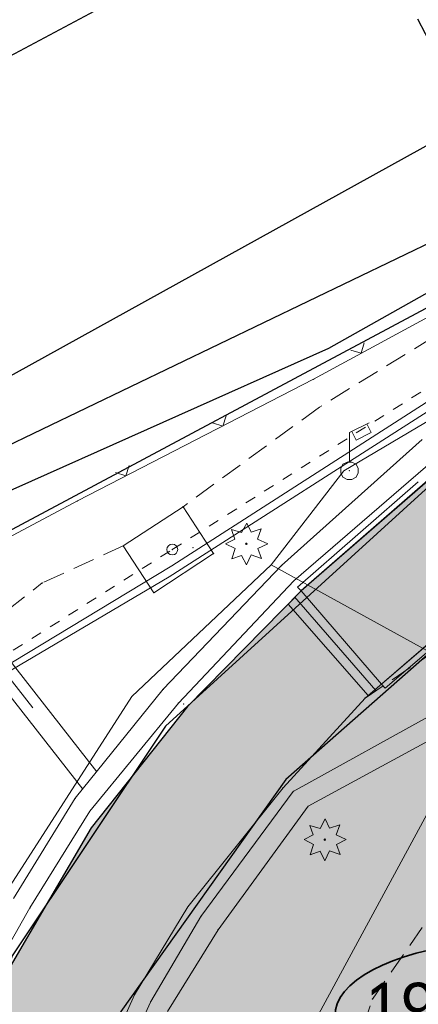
# Model space of a CAD drawing. Header units: metres. Extents: x -535942 to -530626, y -1087729 to -1086275.
# Tile 31 of 112: x -534403 to -534392, y -1086944 to -1086916. Entities that reach past the tile are written whole.
import ezdxf

# ---------------------------------------------------------------- set-up
doc = ezdxf.new("R2010")
doc.units = ezdxf.units.M
for name, pattern in [('C_1', [0.6, 0.3, -0.3]), ('C_2', [0.9, 0.6, -0.3]), ('CONTINOUS', [0]), ('Čerchovaná 20mm', [3000, 2000, -500, 0, -500])]:
    doc.linetypes.add(name, pattern=pattern)
for name, color, linetype in [('15', 7, 'Continuous'), ('17', 7, 'Continuous'), ('18', 7, 'Continuous'), ('2', 7, 'Continuous'), ('22', 7, 'Continuous'), ('23', 7, 'Continuous'), ('25', 7, 'Continuous'), ('8', 7, 'Continuous'), ('_blok katastr', 7, 'Continuous'), ('_blok SS sítě', 7, 'Continuous'), ('_blok zaměření - nové', 7, 'Continuous'), ('_základy', 7, 'Continuous'), ('AG_srafy SS komunikace', 253, 'Continuous')]:
    doc.layers.add(name, color=color, linetype=linetype)
for name, color, linetype, lineweight in [('AG plyn', 251, 'G_POTR_632_PN', 13), ('AG silno NN', 251, 'G_VED_660_PN', 13), ('AG_komunikace', 240, 'CONTINOUS', 50), ('AG_SS kanal_déšť', 251, 'G_POTR_626_PN', 13), ('AG_SS osvětlení', 251, 'HP_04_VO', 13), ('RP_kom_popis', 240, 'Continuous', 35), ('RP_kom_srafy_asfalt', 41, 'Continuous', 18), ('RP_komunikace', 240, 'Continuous', 35)]:
    doc.layers.add(name, color=color, linetype=linetype, lineweight=lineweight)
doc.layers.add('AG_dotčená parcela', color=7, linetype='Continuous', lineweight=30, true_color=0x007f00)
doc.layers.add('AG_revizni oblacek', color=111, linetype='Continuous', plot=False)
for name, color, linetype, true_color in [('BT_BPEJ', 7, 'Continuous', 0x7fffff), ('BT_hranice_parcel', 7, 'Continuous', 0x007f00), ('BT_text_parcel', 7, 'Continuous', 0x007f00), ('BT_vnitrni_kresby', 7, 'Continuous', 0x007f00)]:
    doc.layers.add(name, color=color, linetype=linetype, true_color=true_color)
doc.layers.get('17').off()
doc.styles.add('BT_text_mapy_m', font='arial.ttf', dxfattribs={"height": 5})
doc.styles.add('ROMANS', font='romans')
doc.linetypes.add('G_POTR_626_PN', pattern='A,0.5,-1,2,-6.5,[8,hpfmlin.shx,S=1,R=0,X=0,Y=0],-6.5,2,-1,0.5', length=20)
doc.linetypes.add('G_POTR_632_PN', pattern='A,0.5,-1,2,-6.5,[13,hpfmlin.shx,S=1,R=0,X=0,Y=0],-6.5,2,-1,0.5', length=20)
doc.linetypes.add('G_VED_660_PN', pattern='A,0.5,-1,2,-6.5,[28,hpfmlin.shx,S=1,R=0,X=0,Y=0],-6.5,2,-1,0.5', length=20)
doc.linetypes.add('HP_03_DEM', pattern='A,0,[234,hpfmlin.shx,S=1,R=0,X=0,Y=0],-12.5', length=12.5)
doc.linetypes.add('HP_04_VO', pattern='A,0.5,-1,2,-5,[28,hpfmlin.shx,S=1,R=0,X=0,Y=0],-0.8,["VO",ROMANS,S=1.7,R=0,X=2.75,Y=-0.8],-7,2,-1,0.5', length=19.8)

# ---------------------------------------------------------------- blocks, each defined once
blk = doc.blocks.new('_KATASTR')
at = {"layer": 'AG_dotčená parcela', "color": 3, "lineweight": 35, "true_color": 0x00ff00}
blk.add_ellipse((-534390.488, -1086943.618), major_axis=(3.834, 0.288), ratio=0.441498, dxfattribs=at)
at = {"layer": 'BT_BPEJ', "lineweight": -3}
blk.add_lwpolyline([(-534567.99, -1086985.9), (-534456, -1086953), (-534436.78, -1086944.4), (-534394.5, -1086925.5), (-534377.62, -1086916.03), (-534353.5, -1086902.5), (-534344.98, -1086895.04), (-534338.35, -1086889.24), (-534337.5, -1086888.5), (-534101, -1086732), (-533977.7, -1086657.11), (-533966, -1086650), (-533802, -1086557.5)], dxfattribs=at)
at = {"layer": 'BT_hranice_parcel', "lineweight": -3}
for points in [[(-533930.39, -1086626.94), (-533977.71, -1086657.09), (-534027.69, -1086688.36), (-534051.88, -1086704.35), (-534053, -1086704.99), (-534093.1, -1086730.54), (-534099.49, -1086734.79), (-534123.96, -1086749.86), (-534172.7, -1086780.69), (-534236.19, -1086822.11), (-534301.1, -1086864.48), (-534361.33, -1086904.52), (-534389.95, -1086921.75), (-534421.31, -1086936.84), (-534457.42, -1086954.5), (-534485.18, -1086964.81)], [(-534493.78, -1086969.89), (-534465.8, -1086959.93), (-534429.9, -1086944.73), (-534384.85, -1086920.69), (-534356.67, -1086902.53), (-534277.7, -1086851.96), (-534273.32, -1086849.11), (-534236.73, -1086825.56), (-534052.87, -1086705.47), (-533854.49, -1086591.17)], [(-534338.12, -1086898.49), (-534383.25, -1086923.8), (-534389.49, -1086927.26), (-534399, -1086935.91), (-534403.22, -1086942.24), (-534405.72, -1086949.33), (-534407.13, -1086958.44), (-534408.09, -1086961.55), (-534410.53, -1086965.99), (-534414.49, -1086969.52), (-534420.58, -1086971.17), (-534438.35, -1086968.22), (-534436.99, -1086966.48), (-534427.74, -1086964.13), (-534413.07, -1086960.36), (-534414.19, -1086955.97)], [(-534278.2, -1086870.91), (-534280.81, -1086872.42), (-534283.9, -1086873.33), (-534336.41, -1086901.56), (-534380.73, -1086926.26), (-534387.36, -1086930.06), (-534395.68, -1086937.38), (-534400.23, -1086943.77), (-534402.1, -1086949.28), (-534402.94, -1086954.59), (-534401.71, -1086960.85), (-534397.72, -1086964.65), (-534394.01, -1086965.74), (-534388.06, -1086961.48), (-534382.1, -1086954.4), (-534380.8, -1086952.07), (-534380.09, -1086950.32), (-534377.66, -1086948.55)]]:
    blk.add_lwpolyline(points, dxfattribs=at)
at = {"layer": 'BT_vnitrni_kresby', "lineweight": -3}
for points in [[(-534447.62, -1086941.11), (-534394.75, -1086912.9)], [(-534421.54, -1086936.37), (-534391.04, -1086919.5)]]:
    blk.add_lwpolyline(points, dxfattribs=at)
at = {"layer": 'BT_text_parcel', "lineweight": -3, "style": 'BT_text_mapy_m'}
blk.add_text('1972', height=1.25, dxfattribs=at).set_placement((-534393.49, -1086944.23))
blk = doc.blocks.new('kanalizace SS')
at = {"layer": 'AG_SS kanal_déšť', "ltscale": 0.7}
blk.add_line((-534388.18, -1086931.65), (-534398.32, -1086950.38), dxfattribs=at)
blk = doc.blocks.new('ss plyn')
at = {"layer": 'AG plyn', "color": 251, "lineweight": 15, "ltscale": 0.5}
for p, q in [((-534385.468, -1086923.199), (-534398.893, -1086931.803)), ((-534398.893, -1086931.803), (-534412.609, -1086939.882))]:
    blk.add_line(p, q, dxfattribs=at)
blk = doc.blocks.new('SS nízké napětí')
at = {"layer": 'AG silno NN', "ltscale": 0.7}
for p, q in [((-534398.82281, -1086931.4979), (-534385.23875, -1086922.76528)), ((-534412.26882, -1086939.61635), (-534398.82281, -1086931.4979))]:
    blk.add_line(p, q, dxfattribs=at)
blk = doc.blocks.new('ss_vo')
at = {"layer": 'AG_SS osvětlení', "ltscale": 0.7}
for p, q in [((-534394.0879, -1086928.8786), (-534368.1772, -1086913.5948)), ((-534396.087, -1086931.475), (-534394.0879, -1086928.8786)), ((-534396.08698, -1086931.47499), (-534399.92535, -1086935.0992)), ((-534396.08698, -1086931.47499), (-534390.22625, -1086934.7029)), ((-534399.92535, -1086935.0992), (-534405.12256, -1086943.18656))]:
    blk.add_line(p, q, dxfattribs=at)
blk = doc.blocks.new('Z13')
at = {"color": 0, "lineweight": -2}
for p, q in [((0, 1.05), (0.54, 1.32)), ((0.48, 1.29), (0.6, 1.05)), ((0, 0.24), (0, 1.05)), ((0.18, 0.84), (0.06, 1.08)), ((0.6, 1.05), (0.18, 0.84)), ((-0.24, 0.06), (-0.18, 0.18)), ((-0.24, -0.06), (-0.24, 0.06)), ((-0.18, 0.18), (-0.06, 0.24)), ((-0.06, 0.24), (0.06, 0.24)), ((0.06, 0.24), (0.18, 0.18)), ((0.18, 0.18), (0.24, 0.06)), ((0.24, 0.06), (0.24, -0.06)), ((-0.18, -0.18), (-0.24, -0.06)), ((-0.06, -0.24), (-0.18, -0.18)), ((0.06, -0.24), (-0.06, -0.24)), ((0.18, -0.18), (0.06, -0.24)), ((0.24, -0.06), (0.18, -0.18))]:
    blk.add_line(p, q, dxfattribs=at)
blk = doc.blocks.new('Z212')
at = {"color": 0, "lineweight": -2}
for p, q in [((-0.21, 0.21), (0, 0)), ((0, 0), (0.21, 0.21))]:
    blk.add_line(p, q, dxfattribs=at)
blk = doc.blocks.new('Z75')
at = {"color": 0, "lineweight": -2}
for p, q in [((-0.13, 0.31), (0.01, 0.57)), ((0.01, 0.57), (0.13, 0.32)), ((-0.32, 0.13), (-0.41, 0.39)), ((-0.41, 0.39), (-0.13, 0.31)), ((0.13, 0.32), (0.41, 0.41)), ((0.41, 0.41), (0.31, 0.13)), ((-0.57, 0), (-0.32, 0.13)), ((-0.31, -0.13), (-0.57, 0)), ((0.31, 0.13), (0.59, 0)), ((0.59, 0), (0.32, -0.13)), ((-0.4, -0.42), (-0.31, -0.13)), ((0.32, -0.13), (0.42, -0.41)), ((-0.13, -0.32), (-0.4, -0.42)), ((0, -0.58), (-0.13, -0.32)), ((0.13, -0.31), (0, -0.58)), ((0.42, -0.41), (0.13, -0.31))]:
    blk.add_line(p, q, dxfattribs=at)
blk.add_circle((0, 0), 0.0192, dxfattribs=at)
blk = doc.blocks.new('Z15')
at = {"layer": '23', "color": 0, "lineweight": -2}
blk.add_circle((0, 0), 0.15, dxfattribs=at)
blk = doc.blocks.new('Zaměření - zekan')
at = {"layer": 'AG_srafy SS komunikace', "transparency": 33554516}
h = blk.add_hatch(color=256, dxfattribs=at)
h.dxf.hatch_style = 1
h.paths.add_polyline_path([(-534240.26, -1086848.01), (-534242.39, -1086848.54), (-534243.974, -1086849.136), (-534248.67, -1086851.22), (-534254.11, -1086853.75), (-534260.09, -1086856.64), (-534264.42, -1086858.86), (-534270.39, -1086862.11), (-534275.64, -1086864.95), (-534281.45, -1086868.07), (-534281.659, -1086868.183), (-534285.72, -1086869.95), (-534292.582, -1086873.477), (-534300.99, -1086878.21), (-534304.7, -1086880.03), (-534311.17, -1086883.6), (-534311.21, -1086883.69), (-534319, -1086887.9), (-534326.28, -1086891.8), (-534333.68, -1086895.85), (-534341.033, -1086899.872), (-534342.39, -1086900.59), (-534348.52, -1086904), (-534357.39, -1086909.18), (-534363.51, -1086912.76), (-534368.15, -1086915.35), (-534368.58, -1086915.38), (-534371.67, -1086917.17), (-534371.6, -1086917.36), (-534374.61, -1086918.91), (-534375.85, -1086919.55), (-534383.298, -1086923.67), (-534387.62, -1086926.167), (-534390.99, -1086928.47), (-534395.26, -1086932.19), (-534398.39, -1086935.37), (-534401.04, -1086938.71), (-534403.34, -1086942.64), (-534405.25, -1086947.26), (-534406.47, -1086948.88), (-534407.31, -1086949.26), (-534408.77, -1086950.15), (-534411.9, -1086951.42), (-534412.44, -1086951.7), (-534411.572, -1086955.25), (-534406.31, -1086953.97), (-534406.43, -1086955.99), (-534406.92, -1086958.84), (-534407.82, -1086961.82), (-534408.73, -1086963.55), (-534410.13, -1086965.71), (-534411.33, -1086966.62), (-534411.44, -1086966.66), (-534412.09, -1086967.39), (-534412.79, -1086968.05), (-534413.62, -1086968.71), (-534414.49, -1086969.26), (-534416.26, -1086969.93), (-534415.54, -1086973.73), (-534414.56, -1086973.85), (-534413.62, -1086974.05), (-534405.67, -1086972.87), (-534403.64, -1086972.67), (-534402.63, -1086972.81), (-534401.62, -1086973.13), (-534400.5, -1086973.63), (-534397.57, -1086975.25), (-534395.92, -1086976.46), (-534395, -1086977.42), (-534392.36, -1086981.04), (-534391.77, -1086982.25), (-534391.1, -1086982), (-534390.78, -1086982.85), (-534391.39, -1086983.1), (-534390.58, -1086985.29), (-534390.25, -1086986.4), (-534390.1, -1086987.69), (-534390.06, -1086988.65), (-534390.2, -1086989.8), (-534390.5, -1086990.92), (-534391.16, -1086992.45), (-534391.4, -1086992.91), (-534381.94, -1086987.31), (-534382.24, -1086986.32), (-534382.32, -1086985.31), (-534382.16, -1086984.27), (-534381.82, -1086983.34), (-534381.32, -1086982.44), (-534380.71, -1086981.63), (-534379.98, -1086980.93), (-534379.21, -1086980.3), (-534378.39, -1086979.72), (-534377.467, -1086979.211), (-534373.711, -1086977.112), (-534372.583, -1086976.508), (-534371.89, -1086976.12), (-534371.16, -1086975.66), (-534367.03, -1086973.76), (-534365.62, -1086973.12), (-534362.45, -1086971.42), (-534362.565, -1086971.198), (-534357.153, -1086968.396), (-534349.974, -1086964.676), (-534344.031, -1086961.597), (-534335.38, -1086957.063), (-534329.65, -1086954.06), (-534329.53, -1086954.31), (-534329, -1086954.29), (-534328.53, -1086954.37), (-534328.09, -1086954.52), (-534327.64, -1086954.75), (-534327.21, -1086955.13), (-534326.4, -1086956.7), (-534323.4, -1086955.17), (-534324.27, -1086953.55), (-534324.32, -1086953.03), (-534324.26, -1086952.54), (-534324.13, -1086952.05), (-534323.82, -1086951.55), (-534323.49, -1086951.1), (-534311.67, -1086944.94), (-534305.34, -1086941.6), (-534300.39, -1086939.07), (-534294.798, -1086936.104), (-534294.97, -1086935.8), (-534290.77, -1086933.636), (-534286.14, -1086931.26), (-534286.02, -1086931.42), (-534285.95, -1086931.48), (-534281.89, -1086929.385), (-534271.3, -1086923.94), (-534268.39, -1086922.44), (-534266.57, -1086921.49), (-534263.17, -1086919.71), (-534259.895, -1086918.003), (-534258.72, -1086917.39), (-534257.63, -1086916.91), (-534256.65, -1086916.73), (-534255.56, -1086916.71), (-534254.93, -1086916.98), (-534253.92, -1086917.86), (-534252.78, -1086919.28), (-534251.69, -1086920.86), (-534249.08, -1086925.78), (-534247.53, -1086928.67), (-534240.07, -1086924.81), (-534241.74, -1086921.65), (-534244.189, -1086916.906), (-534244.46, -1086916.38), (-534245.17, -1086914.8), (-534245.34, -1086913.82), (-534245.4, -1086912.79), (-534245.16, -1086911.8), (-534244.75, -1086910.85), (-534244.21, -1086909.95), (-534243.65, -1086909.23), (-534242.81, -1086908.49), (-534241.96, -1086907.93), (-534238.92, -1086906.61), (-534233.75, -1086904.35), (-534231.72, -1086903.63), (-534231.12, -1086903.38), (-534222.86, -1086899.98), (-534221.64, -1086899.45), (-534215.26, -1086896.83), (-534209.18, -1086894.35), (-534207.62, -1086893.82), (-534206.23, -1086893.48), (-534204.6, -1086893.25), (-534203.26, -1086893.19), (-534201.71, -1086893.25), (-534200.38, -1086893.427), (-534199.2, -1086893.7), (-534197.72, -1086894.19), (-534196.37, -1086894.9), (-534195.14, -1086895.82), (-534194.07, -1086896.96), (-534193.35, -1086897.92), (-534192.6, -1086899.44), (-534189.28, -1086891.78), (-534190.21, -1086891.25), (-534190.71, -1086890.67), (-534191, -1086890.06), (-534191.12, -1086889.29), (-534191.03, -1086888.49), (-534190.77, -1086887.8), (-534190.37, -1086887.08), (-534189.77, -1086886.62), (-534189.02, -1086886.35), (-534188.25, -1086886.41), (-534187.49, -1086886.8), (-534187, -1086887.35), (-534186.63, -1086888.11), (-534186.43, -1086889.03), (-534186.44, -1086889.87), (-534176.56, -1086889.35), (-534177.65, -1086886.35), (-534179.05, -1086882.57), (-534179.03, -1086882.09), (-534178.78, -1086881.7), (-534177.003, -1086880.974), (-534171.47, -1086878.73), (-534168.599, -1086877.516), (-534164.678, -1086875.911), (-534163.53, -1086875.46), (-534162.56, -1086875.05), (-534161.21, -1086874.87), (-534158.44, -1086876.72), (-534157.24, -1086876.86), (-534152.2, -1086873.32), (-534150.4, -1086872.02), (-534148.76, -1086870.34), (-534147.72, -1086869.64), (-534147.78, -1086868.94), (-534147.38, -1086868.62), (-534145.94, -1086867.86), (-534144.5, -1086867.1), (-534142.98, -1086868.83), (-534139.47, -1086866.78), (-534139.23, -1086867.11), (-534139.46, -1086867.68), (-534138.99, -1086868.33), (-534117.868, -1086863.128), (-534113.56, -1086852.87), (-534114.37, -1086851.52), (-534114.78, -1086850.57), (-534115.01, -1086849.57), (-534115.14, -1086848.49), (-534115.1, -1086846.51), (-534114.61, -1086844.2), (-534114.35, -1086844.04), (-534113.74, -1086841.96), (-534113.25, -1086840.97), (-534112.53, -1086839.04), (-534112.01, -1086837.76), (-534111.58, -1086837.05), (-534111.22, -1086836.67), (-534110.4, -1086836), (-534109.57, -1086835.59), (-534107.574, -1086834.453), (-534105.261, -1086833.135), (-534102.914, -1086831.772), (-534099.15, -1086829.58), (-534093.838, -1086826.49), (-534089.789, -1086824.133), (-534088.77, -1086823.54), (-534084.12, -1086821.01), (-534085.871, -1086817.863), (-534090.54, -1086820.46), (-534093.59, -1086822.14), (-534094.49, -1086822.57), (-534095.48, -1086822.88), (-534096.44, -1086822.95), (-534097.57, -1086822.86), (-534098.46, -1086822.57), (-534101.43, -1086820.53), (-534103.51, -1086818.2), (-534105.97, -1086814.25), (-534107.99, -1086810.23), (-534109.55, -1086807.26), (-534111.07, -1086804.41), (-534111.9, -1086802.88), (-534116.5, -1086794.06), (-534117.17, -1086792.06), (-534117.42, -1086790.69), (-534117.39, -1086789.25), (-534117.19, -1086787.5), (-534116.66, -1086785.76), (-534115.86, -1086784.28), (-534114.92, -1086782.83), (-534113.95, -1086781.82), (-534112.79, -1086780.91), (-534108.66, -1086778.44), (-534110.505, -1086775.354), (-534114.85, -1086777.87), (-534116.37, -1086778.45), (-534117.72, -1086778.78), (-534118.78, -1086778.9), (-534119.79, -1086778.87), (-534120.72, -1086778.71), (-534122.33, -1086778.24), (-534123.61, -1086777.53), (-534124.14, -1086776.51), (-534124.5, -1086775.53), (-534124.78, -1086773.93), (-534124.92, -1086772.42), (-534124.95, -1086770.88), (-534124.84, -1086769.37), (-534124.65, -1086767.87), (-534124.34, -1086766.41), (-534123.95, -1086764.94), (-534123.48, -1086763.55), (-534122.531, -1086761.319), (-534122.48, -1086761.2), (-534121.67, -1086759.91), (-534120.71, -1086758.7), (-534119.94, -1086758), (-534115.095, -1086754.803), (-534112.489, -1086753.118), (-534108.92, -1086750.81), (-534112.62, -1086746.13), (-534115.807, -1086748.182), (-534119.268, -1086750.409), (-534123.55, -1086753.29), (-534125.75, -1086754.94), (-534127.24, -1086756.26), (-534128.21, -1086757.38), (-534129.07, -1086758.68), (-534129.99, -1086760.43), (-534130.79, -1086762.3), (-534131.77, -1086765.256), (-534132.17, -1086766.67), (-534132.754, -1086769.154), (-534133.08, -1086770.92), (-534132.94, -1086773.13), (-534131.84, -1086777.78), (-534132.14, -1086777.97), (-534130.89, -1086781.58), (-534129.44, -1086783.59), (-534126.631, -1086788.645), (-534124.24, -1086793.34), (-534123.65, -1086795.82), (-534123.48, -1086797.42), (-534123.973, -1086799.534), (-534124.97, -1086801.52), (-534126.17, -1086803.45), (-534127.54, -1086804.78), (-534127.92, -1086804.75), (-534132.58, -1086807.28), (-534139.56, -1086810.01), (-534146.11, -1086812.58), (-534152.72, -1086815.14), (-534159.36, -1086817.74), (-534166.12, -1086820.4), (-534174.33, -1086823.85), (-534182.75, -1086826.87), (-534190.84, -1086831.94), (-534200.46, -1086836.84), (-534206.25, -1086839.79), (-534206.69, -1086840.05), (-534208.746, -1086841.112), (-534210.685, -1086842.126), (-534215.801, -1086844.801), (-534222.31, -1086848.04), (-534225.67, -1086849.34), (-534227.09, -1086849.34), (-534228.34, -1086849.44), (-534229.373, -1086849.268), (-534230.35, -1086849.04), (-534234.18, -1086847.95), (-534236.16, -1086847.74), (-534238.29, -1086847.76)])
h.paths.add_polyline_path([(-534391.83, -1086964.99), (-534388.99, -1086967.75), (-534389.32, -1086968.65), (-534389.03, -1086969.71), (-534388.91, -1086968.78), (-534388.57, -1086967.76), (-534388.06, -1086966.84), (-534386.87, -1086965.26), (-534384.26, -1086962.14), (-534380.15, -1086957.28), (-534377.72, -1086954.43), (-534375.258, -1086953.139), (-534377.42, -1086949), (-534378.23, -1086949.37), (-534378.17, -1086949.49), (-534379.06, -1086949.91), (-534380.6, -1086951.93), (-534380.7, -1086951.86), (-534381.58, -1086953.7), (-534381.483, -1086953.784), (-534383.82, -1086956.48), (-534386.678, -1086959.782), (-534387.92, -1086961.27), (-534389.99, -1086963.67), (-534390.75, -1086964.34), (-534391.55, -1086964.89)], flags=16)
at = {"layer": '18', "color": 252, "lineweight": 15}
for p in [(-534394.92, -1086926.36), (-534394.76, -1086927.13), (-534393.93, -1086928.88), (-534401.42, -1086929.71), (-534398.51, -1086929.87), (-534400.16, -1086930.95), (-534396.77, -1086930.89), (-534398.81, -1086931.05), (-534398.24, -1086931), (-534397.67, -1086931.16), (-534395.8, -1086931.49), (-534402.39, -1086931.97), (-534395.46, -1086931.91), (-534399.32, -1086932.24), (-534395.26, -1086932.19), (-534399.06, -1086934.9), (-534398.64, -1086935.28), (-534398.5, -1086935.3), (-534393.5, -1086935.14), (-534398.39, -1086935.37), (-534395.76, -1086937.61), (-534395.48, -1086937.71), (-534401.48, -1086937.9), (-534401.08, -1086938.26), (-534395.07, -1086938.12), (-534401.04, -1086938.71), (-534394.61, -1086939.04), (-534402.73, -1086940.92), (-534398.38, -1086940.89), (-534398.02, -1086941.16), (-534397.55, -1086941.52), (-534399.85, -1086943.31), (-534393.3, -1086943.43), (-534399.4, -1086943.5)]:
    blk.add_point(p, dxfattribs=at)
at = {"layer": '2', "color": 251, "linetype": 'C_1', "lineweight": 15}
for p, q in [((-534398.81, -1086931.05), (-534385.24, -1086922.45)), ((-534412.31, -1086939.6), (-534398.81, -1086931.05))]:
    blk.add_line(p, q, dxfattribs=at)
at = {"layer": '2', "color": 251, "lineweight": 15}
for p, q in [((-534391.93, -1086928.02), (-534395.8, -1086931.49)), ((-534395.46, -1086931.91), (-534391.22, -1086928.24)), ((-534390.99, -1086928.47), (-534395.26, -1086932.19)), ((-534395.8, -1086931.49), (-534399.06, -1086934.9)), ((-534395.46, -1086931.91), (-534398.64, -1086935.28)), ((-534398.39, -1086935.37), (-534395.26, -1086932.19)), ((-534389.99, -1086932.12), (-534393.5, -1086935.14)), ((-534399.06, -1086934.9), (-534401.48, -1086937.9)), ((-534395.48, -1086937.71), (-534390.67, -1086935.05)), ((-534398.64, -1086935.28), (-534401.08, -1086938.26)), ((-534393.5, -1086935.14), (-534395.76, -1086937.61)), ((-534401.04, -1086938.71), (-534398.39, -1086935.37)), ((-534390.43, -1086935.59), (-534395.07, -1086938.12)), ((-534395.76, -1086937.61), (-534398.38, -1086940.89)), ((-534398.02, -1086941.16), (-534395.48, -1086937.71)), ((-534401.48, -1086937.9), (-534403.18, -1086940.66)), ((-534401.08, -1086938.26), (-534402.73, -1086940.92)), ((-534395.07, -1086938.12), (-534397.55, -1086941.52)), ((-534403.34, -1086942.64), (-534401.04, -1086938.71)), ((-534402.73, -1086940.92), (-534403.54, -1086942.35)), ((-534398.38, -1086940.89), (-534399.85, -1086943.31)), ((-534399.4, -1086943.5), (-534398.02, -1086941.16)), ((-534397.55, -1086941.52), (-534398.94, -1086943.77)), ((-534399.85, -1086943.31), (-534401.21, -1086946.38)), ((-534400.79, -1086946.54), (-534399.4, -1086943.5))]:
    blk.add_line(p, q, dxfattribs=at)
at = {"layer": '22', "color": 252, "lineweight": 15}
for p, q in [((-534404.22, -1086933.4), (-534402.65, -1086935.41)), ((-534403.98, -1086933.22), (-534400.89, -1086937.17)), ((-534404.45, -1086933.59), (-534401.27, -1086937.65))]:
    blk.add_line(p, q, dxfattribs=at)
at = {"layer": '23', "color": 252, "lineweight": 15}
for p, q in [((-534394.92, -1086926.36), (-534388.98, -1086923.13)), ((-534401.42, -1086929.71), (-534394.92, -1086926.36)), ((-534407.44, -1086932.92), (-534401.42, -1086929.71)), ((-534398.51, -1086929.87), (-534400.16, -1086930.95)), ((-534398.51, -1086929.87), (-534397.67, -1086931.16)), ((-534400.16, -1086930.95), (-534399.32, -1086932.24)), ((-534399.32, -1086932.24), (-534397.67, -1086931.16))]:
    blk.add_line(p, q, dxfattribs=at)
at = {"layer": '25', "color": 252, "linetype": 'C_2', "lineweight": 15}
for p, q in [((-534389.33, -1086923.79), (-534394.76, -1086927.13)), ((-534394.76, -1086927.13), (-534398.51, -1086929.87)), ((-534400.16, -1086930.95), (-534402.39, -1086931.97)), ((-534406.89, -1086935.5), (-534402.39, -1086931.97)), ((-534393.5, -1086935.14), (-534389.62, -1086932.53)), ((-534393.3, -1086943.43), (-534389.57, -1086938.08)), ((-534395.22, -1086949.32), (-534393.3, -1086943.43))]:
    blk.add_line(p, q, dxfattribs=at)
at = {"layer": 'AG_revizni oblacek'}
blk.add_lwpolyline([(-534348.52, -1086904), (-534357.39, -1086909.18), (-534363.51, -1086912.76), (-534368.15, -1086915.35), (-534368.58, -1086915.38), (-534371.67, -1086917.17), (-534371.6, -1086917.36), (-534374.61, -1086918.91), (-534375.85, -1086919.55), (-534383.298, -1086923.67), (-534387.62, -1086926.167), (-534390.99, -1086928.47), (-534395.26, -1086932.19), (-534398.39, -1086935.37), (-534401.04, -1086938.71), (-534403.34, -1086942.64)], dxfattribs=at)
at = {"layer": '15', "color": 252, "lineweight": 15}
for p in [(-534396.77, -1086930.89), (-534394.61, -1086939.04)]:
    blk.add_blockref('Z75', p, dxfattribs=at)
at = {"layer": '17', "color": 251, "lineweight": 15}
blk.add_blockref('Z15', (-534398.81, -1086931.05), dxfattribs=at)
at = {"layer": '23', "color": 252, "lineweight": 15}
for p, rotation in [((-534393.61, -1086925.64), 28.6), ((-534397.42, -1086927.65), 27.2), ((-534400.09, -1086929.02), 27.2)]:
    blk.add_blockref('Z212', p, dxfattribs=dict(at, rotation=rotation))
at = {"layer": '8', "color": 252, "lineweight": 15}
blk.add_blockref('Z13', (-534393.93, -1086928.88), dxfattribs=at)
blk = doc.blocks.new('A$Cf8a33a96')
at = {"layer": 'AG_revizni oblacek', "linetype": 'Čerchovaná 20mm'}
blk.add_line((0, -9246), (0, 67435), dxfattribs=at)
blk = doc.blocks.new('komunikace')
at = {"layer": 'RP_kom_srafy_asfalt', "lineweight": 13, "transparency": 33554577}
h = blk.add_hatch(color=256, dxfattribs=at)
h.dxf.hatch_style = 1
h.paths.add_polyline_path([(-534395.26, -1086932.19), (-534391.916, -1086929.273), (-534389.688, -1086931.878), (-534393.053, -1086934.755)])
at = {"layer": 'AG_komunikace', "linetype": 'HP_03_DEM', "lineweight": 13, "ltscale": 0.5}
blk.add_lwpolyline([(-534395.448, -1086932.354), (-534393.204, -1086934.93)], dxfattribs=at)
at = {"layer": 'RP_komunikace', "lineweight": 13}
for points in [[(-534392.036, -1086929.182), (-534395.366, -1086932.085), (-534395.26, -1086932.19)], [(-534391.937, -1086929.295), (-534395.26, -1086932.19), (-534393.053, -1086934.755), (-534389.687, -1086931.878)], [(-534389.593, -1086931.995), (-534392.952, -1086934.872), (-534393.052, -1086934.755)], [(-534395.612, -1086932.547), (-534395.26, -1086932.19)], [(-534395.618, -1086932.554), (-534393.416, -1086935.068)], [(-534393.416, -1086935.068), (-534393.053, -1086934.755)]]:
    blk.add_lwpolyline(points, dxfattribs=at)

msp = doc.modelspace()

# ---------------------------------------------------------------- block references
at = {"layer": '_blok katastr', "lineweight": -3}
msp.add_blockref('_KATASTR', (0, 0), dxfattribs=at)
at = {"layer": '_blok SS sítě'}
for name in ['kanalizace SS', 'ss_vo', 'SS nízké napětí', 'ss plyn']:
    msp.add_blockref(name, (0, 0), dxfattribs=at)
at = {"layer": '_blok zaměření - nové', "linetype": 'ByBlock'}
msp.add_blockref('Zaměření - zekan', (0, 0), dxfattribs=at)
at = {"layer": '_základy', "xscale": 0.001, "yscale": 0.001, "zscale": 0.001, "rotation": 27.51344999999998}
msp.add_blockref('A$Cf8a33a96', (-534366.759, -1086965.005), dxfattribs=at)
at = {"layer": 'RP_kom_popis'}
msp.add_blockref('komunikace', (0, 0), dxfattribs=at)

doc.saveas('drawing.dxf')
